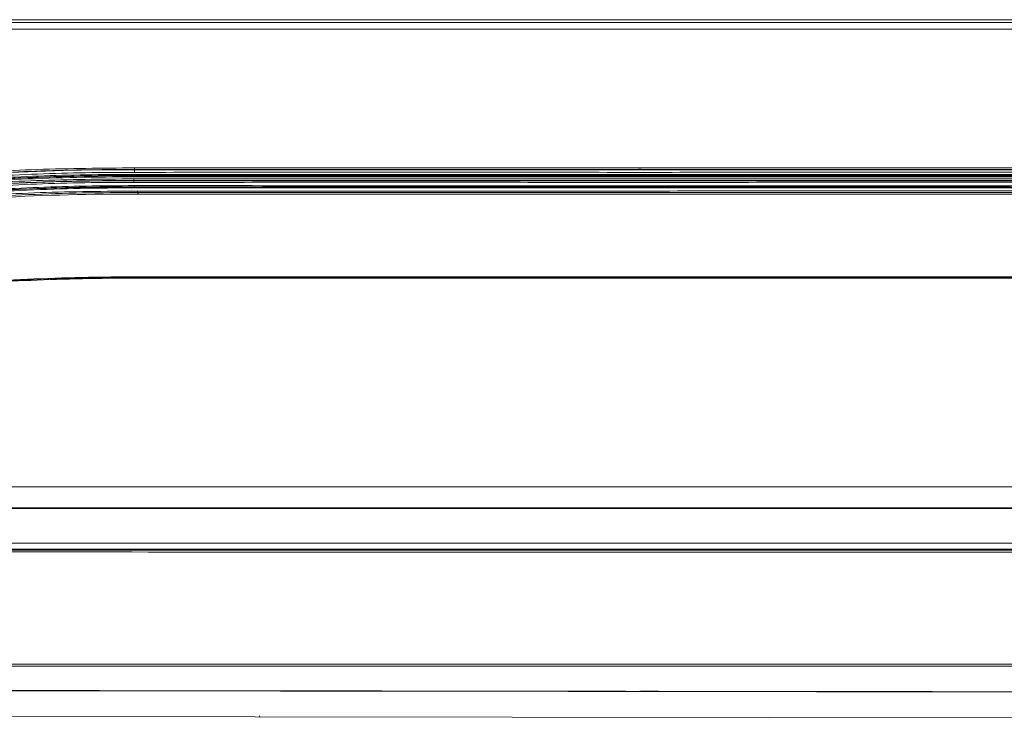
# Model space of a CAD drawing. Extents: x 4615668 to 9294084, y 16339 to 10688993.
# Tile 219 of 256: x 4720907 to 4720927, y 5342598 to 5342612. Entities that reach past the tile are written whole.
import ezdxf

# ---------------------------------------------------------------- set-up
doc = ezdxf.new("R2010")
doc.units = 0
doc.header["$MEASUREMENT"] = 0
doc.layers.add('WM_KLIM_urządzenia', color=3, linetype='Continuous', lineweight=13)
doc.layers.add('Wymiat 100', color=251, linetype='Continuous', lineweight=5)

# ---------------------------------------------------------------- blocks, each defined once
blk = doc.blocks.new('G$C189976BA')
at = {"layer": 'WM_KLIM_urządzenia', "linetype": 'Continuous'}
for p, q in [((63.141, 83.338), (20.205, 83.338)), ((31.534, 80.326), (31.534, 80.321)), ((31.536, 80.328), (41.68, 80.329)), ((41.732, 80.329), (41.68, 80.329)), ((41.69, 80.317), (41.732, 80.317)), ((41.732, 80.316), (51.717, 80.316)), ((31.523, 80.197), (41.673, 80.197)), ((41.673, 80.095), (31.524, 80.095)), ((41.692, 80.197), (41.673, 80.197)), ((51.817, 80.095), (41.673, 80.095)), ((41.692, 80.209), (51.822, 80.209)), ((41.673, 79.98), (31.533, 79.981)), ((51.811, 79.981), (41.673, 79.98)), ((30.886, 78.151), (30.885, 78.161)), ((31.233, 78.154), (31.233, 78.165)), ((41.667, 78.154), (51.75, 78.154)), ((41.667, 73.516), (21.107, 73.516)), ((62.228, 73.516), (41.667, 73.516)), ((29.324, 69.844), (29.324, 69.844)), ((30.504, 69.842), (30.504, 69.842)), ((32.862, 69.839), (32.862, 69.839)), ((34.041, 69.838), (34.041, 69.838)), ((36.4, 69.835), (36.4, 69.835)), ((42.132, 69.828), (42.132, 69.828)), ((42.187, 69.827), (42.186, 69.827)), ((42.209, 69.827), (42.208, 69.826)), ((42.249, 69.826), (42.249, 69.826)), ((43.233, 69.825), (43.233, 69.825)), ((43.275, 69.825), (43.274, 69.825)), ((43.293, 69.826), (43.292, 69.826))]:
    blk.add_line(p, q, dxfattribs=at)
at = {"layer": 'WM_KLIM_urządzenia'}
blk.add_line((26.268, 69.322), (57.162, 69.285), dxfattribs=at)
at = {"layer": 'WM_KLIM_urządzenia', "linetype": 'Continuous'}
for centre, major_axis, ratio, start_param, end_param in [((31.533, 80.006), (0, 0.0263), 0.002424, 3.168131, 4.519793), ((30.886, 78.133), (0.0002, -0.0175), 0.003159, 3.22886, 4.585384), ((31.585, 78.138), (0, -0.0175), 0.00441, 3.22886, 4.584727)]:
    blk.add_ellipse(centre, major_axis=major_axis, ratio=ratio, start_param=start_param, end_param=end_param, dxfattribs=at)
for points, degree, knots in [([(20.215, 83.283), (21.929, 83.283), (23.643, 83.283), (28.321, 83.283), (31.286, 83.283), (35.732, 83.283), (37.214, 83.283), (39.689, 83.283), (40.681, 83.283), (41.673, 83.283)], 3, [0, 0, 0, 0, 0.239623, 0.239623, 0.654069, 0.654069, 0.861292, 0.861292, 1, 1, 1, 1]), ([(41.673, 83.283), (42.971, 83.283), (44.269, 83.283), (49.068, 83.283), (52.569, 83.283), (58.423, 83.283), (60.777, 83.283), (63.131, 83.283)], 3, [0, 0, 0, 0, 0.181467, 0.181467, 0.670913, 0.670913, 1, 1, 1, 1]), ([(41.673, 83.149), (38.097, 83.15), (30.945, 83.151), (23.793, 83.146), (20.217, 83.143)], 3, [0, 0, 0, 0, 0.5, 1, 1, 1, 1]), ([(63.129, 83.143), (59.553, 83.146), (52.401, 83.151), (45.249, 83.15), (41.673, 83.149)], 3, [0, 0, 0, 0, 0.5, 1, 1, 1, 1]), ([(31.536, 80.268), (31.208, 80.267), (30.557, 80.265), (29.586, 80.238), (28.627, 80.193), (27.68, 80.129), (26.746, 80.045), (25.632, 79.921), (24.352, 79.74), (22.923, 79.48), (21.545, 79.175), (20.653, 78.923), (20.213, 78.799)], 3, [0, 0, 0, 0, 0.085759, 0.170502, 0.254263, 0.33708, 0.418989, 0.50003, 0.630578, 0.757286, 0.880354, 1, 1, 1, 1]), ([(20.216, 78.888), (20.465, 78.96), (20.967, 79.105), (21.734, 79.298), (22.517, 79.478), (23.319, 79.64), (24.137, 79.787), (24.973, 79.917), (26.153, 80.075), (27.691, 80.228), (29.597, 80.342), (30.885, 80.352), (31.536, 80.358)], 3, [0, 0, 0, 0, 0.067914, 0.136933, 0.207098, 0.278449, 0.351025, 0.424862, 0.499996, 0.662944, 0.829513, 1, 1, 1, 1]), ([(20.223, 78.853), (22.052, 79.395), (23.931, 79.758), (27.718, 80.224), (29.628, 80.326), (31.536, 80.321)], 3, [0, 0, 0, 0, 0.5, 0.5, 1, 1, 1, 1]), ([(31.536, 80.326), (31.189, 80.325), (30.522, 80.323), (29.557, 80.295), (28.667, 80.253), (27.851, 80.199), (27.11, 80.136), (26.442, 80.069), (25.549, 79.966), (24.407, 79.806), (22.963, 79.546), (21.565, 79.238), (20.647, 78.979), (20.224, 78.86)], 3, [0, 0, 0, 0, 0.090707, 0.174994, 0.252854, 0.324287, 0.389293, 0.447873, 0.50003, 0.625015, 0.750006, 0.884686, 1, 1, 1, 1]), ([(31.536, 80.358), (33.226, 80.359), (36.608, 80.36), (39.99, 80.359), (41.68, 80.358)], 3, [0, 0, 0, 0, 0.5, 1, 1, 1, 1]), ([(41.68, 80.327), (39.99, 80.327), (36.608, 80.328), (33.226, 80.327), (31.536, 80.326)], 3, [0, 0, 0, 0, 0.5, 1, 1, 1, 1]), ([(31.536, 80.321), (32.051, 80.321), (32.566, 80.321), (33.597, 80.322), (34.113, 80.322), (34.876, 80.322), (35.123, 80.322), (35.866, 80.322), (36.36, 80.322), (37.35, 80.322), (37.845, 80.322), (38.835, 80.322), (39.33, 80.322), (40.32, 80.321), (40.814, 80.321), (41.433, 80.321), (41.557, 80.321), (41.68, 80.321)], 3, [0, 0, 0, 0, 0.152427, 0.152427, 0.304854, 0.304854, 0.378028, 0.378028, 0.524374, 0.524374, 0.670721, 0.670721, 0.817067, 0.817067, 0.963414, 0.963414, 1, 1, 1, 1]), ([(31.536, 80.321), (31.536, 80.32), (31.536, 80.314), (31.536, 80.293), (31.536, 80.279), (31.536, 80.268)], 3, [0, 0, 0, 0, 0.5, 0.5, 1, 1, 1, 1]), ([(41.68, 80.268), (39.99, 80.269), (36.608, 80.27), (33.226, 80.269), (31.536, 80.268)], 3, [0, 0, 0, 0, 0.5, 1, 1, 1, 1]), ([(41.732, 80.327), (41.724, 80.327), (41.715, 80.327), (41.698, 80.327), (41.689, 80.327), (41.68, 80.327)], 3, [0, 0, 0, 0, 0.500005, 0.500005, 1, 1, 1, 1]), ([(41.732, 80.358), (43.397, 80.359), (46.725, 80.36), (50.053, 80.359), (51.717, 80.358)], 3, [0, 0, 0, 0, 0.5, 1, 1, 1, 1]), ([(51.717, 80.326), (51.59, 80.326), (51.464, 80.326), (51.086, 80.327), (50.834, 80.327), (50.486, 80.327), (50.39, 80.327), (49.79, 80.327), (49.286, 80.327), (48.277, 80.327), (47.772, 80.327), (47.142, 80.327), (47.016, 80.327), (46.638, 80.327), (46.385, 80.327), (45.881, 80.327), (45.629, 80.327), (44.872, 80.327), (44.368, 80.327), (43.359, 80.327), (42.854, 80.327), (42.144, 80.327), (41.938, 80.327), (41.732, 80.327)], 3, [0, 0, 0, 0, 0.037892, 0.037892, 0.113676, 0.113676, 0.142426, 0.142426, 0.293995, 0.293995, 0.445564, 0.445564, 0.483456, 0.483456, 0.55924, 0.55924, 0.635025, 0.635025, 0.786594, 0.786594, 0.938163, 0.938163, 1, 1, 1, 1]), ([(41.732, 80.321), (41.859, 80.321), (41.985, 80.321), (42.615, 80.321), (43.12, 80.322), (44.633, 80.322), (45.642, 80.322), (46.7, 80.322), (46.749, 80.322), (47.303, 80.322), (47.807, 80.322), (48.816, 80.322), (49.321, 80.322), (50.329, 80.322), (50.834, 80.321), (51.464, 80.321), (51.59, 80.321), (51.717, 80.321)], 3, [0, 0, 0, 0, 0.037892, 0.037892, 0.189461, 0.189461, 0.492598, 0.492598, 0.507397, 0.507397, 0.658967, 0.658967, 0.810537, 0.810537, 0.962107, 0.962107, 1, 1, 1, 1]), ([(51.716, 80.268), (50.052, 80.269), (46.724, 80.27), (43.396, 80.269), (41.732, 80.268)], 3, [0, 0, 0, 0, 0.5, 1, 1, 1, 1]), ([(31.523, 80.207), (29.615, 80.207), (27.704, 80.108), (23.915, 79.64), (22.037, 79.272), (20.207, 78.726)], 3, [0, 0, 0, 0, 0.5, 0.5, 1, 1, 1, 1]), ([(20.209, 78.718), (20.462, 78.791), (20.974, 78.94), (21.755, 79.139), (22.556, 79.323), (23.375, 79.489), (24.213, 79.639), (25.069, 79.771), (25.942, 79.885), (26.833, 79.982), (27.74, 80.061), (28.664, 80.123), (29.603, 80.167), (30.558, 80.194), (31.2, 80.197), (31.523, 80.199)], 3, [0, 0, 0, 0, 0.069162, 0.139594, 0.211311, 0.284325, 0.358645, 0.434273, 0.511204, 0.589431, 0.668956, 0.749781, 0.831903, 0.915314, 1, 1, 1, 1]), ([(20.213, 78.752), (20.47, 78.826), (20.987, 78.975), (21.775, 79.175), (22.579, 79.359), (23.4, 79.524), (24.237, 79.673), (25.091, 79.804), (25.961, 79.917), (26.848, 80.013), (27.751, 80.091), (28.671, 80.153), (29.607, 80.196), (30.559, 80.223), (31.2, 80.227), (31.523, 80.228)], 3, [0, 0, 0, 0, 0.070029, 0.141054, 0.213121, 0.286275, 0.360557, 0.436008, 0.512668, 0.590574, 0.669761, 0.750266, 0.832119, 0.915354, 1, 1, 1, 1]), ([(31.524, 80.067), (31.195, 80.066), (30.542, 80.064), (29.57, 80.036), (28.612, 79.991), (27.667, 79.926), (26.736, 79.842), (25.626, 79.717), (24.35, 79.536), (22.923, 79.274), (21.546, 78.967), (20.653, 78.714), (20.213, 78.589)], 3, [0, 0, 0, 0, 0.086117, 0.17106, 0.254865, 0.337567, 0.419203, 0.499814, 0.630224, 0.75692, 0.880105, 1, 1, 1, 1]), ([(31.523, 80.178), (31.141, 80.176), (30.386, 80.171), (29.265, 80.133), (28.167, 80.072), (27.092, 79.986), (26.041, 79.876), (25.013, 79.741), (24.008, 79.582), (23.026, 79.399), (22.067, 79.191), (21.131, 78.96), (20.519, 78.783), (20.216, 78.696)], 3, [0, 0, 0, 0, 0.099969, 0.197957, 0.294014, 0.388195, 0.480554, 0.571152, 0.660051, 0.747315, 0.833014, 0.917217, 1, 1, 1, 1]), ([(20.216, 78.658), (20.465, 78.73), (20.968, 78.876), (21.735, 79.071), (22.519, 79.251), (23.319, 79.415), (24.137, 79.562), (24.971, 79.693), (26.146, 79.851), (27.679, 80.005), (29.583, 80.119), (30.871, 80.131), (31.524, 80.137)], 3, [0, 0, 0, 0, 0.068118, 0.137282, 0.207534, 0.278915, 0.351463, 0.425217, 0.500213, 0.662448, 0.828946, 1, 1, 1, 1]), ([(20.222, 78.622), (22.05, 79.167), (23.926, 79.532), (27.71, 80.001), (29.618, 80.102), (31.524, 80.099)], 3, [0, 0, 0, 0, 0.5, 0.5, 1, 1, 1, 1]), ([(31.524, 80.105), (31.185, 80.104), (30.487, 80.101), (29.409, 80.069), (28.267, 80.009), (27.063, 79.914), (25.543, 79.75), (23.882, 79.501), (22.259, 79.17), (21.09, 78.881), (20.464, 78.699), (20.224, 78.63)], 3, [0, 0, 0, 0, 0.088745, 0.18311, 0.283081, 0.388649, 0.499816, 0.68417, 0.828977, 0.934249, 1, 1, 1, 1]), ([(31.523, 80.228), (31.54, 80.228), (31.558, 80.228), (31.646, 80.228), (31.716, 80.228), (32.067, 80.228), (32.347, 80.228), (32.917, 80.228), (33.206, 80.228), (34.02, 80.228), (34.546, 80.228), (35.335, 80.228), (35.598, 80.228), (36.386, 80.228), (36.912, 80.228), (37.964, 80.228), (38.489, 80.228), (39.278, 80.228), (39.541, 80.228), (40.329, 80.228), (40.855, 80.228), (41.484, 80.228), (41.588, 80.228), (41.691, 80.228)], 3, [0, 0, 0, 0, 0.005175, 0.005175, 0.025874, 0.025874, 0.10867, 0.10867, 0.193896, 0.193896, 0.349012, 0.349012, 0.42657, 0.42657, 0.581687, 0.581687, 0.736804, 0.736804, 0.814363, 0.814363, 0.96948, 0.96948, 1, 1, 1, 1]), ([(31.523, 80.199), (33.215, 80.199), (36.598, 80.199), (39.981, 80.199), (41.673, 80.199)], 3, [0, 0, 0, 0, 0.5, 1, 1, 1, 1]), ([(41.673, 80.178), (39.981, 80.178), (36.598, 80.178), (33.215, 80.178), (31.523, 80.178)], 3, [0, 0, 0, 0, 0.5, 1, 1, 1, 1]), ([(31.524, 80.136), (33.215, 80.137), (36.598, 80.137), (39.981, 80.137), (41.673, 80.136)], 3, [0, 0, 0, 0, 0.5, 1, 1, 1, 1]), ([(41.673, 80.105), (39.981, 80.105), (36.598, 80.106), (33.215, 80.105), (31.524, 80.105)], 3, [0, 0, 0, 0, 0.5, 1, 1, 1, 1]), ([(41.673, 80.067), (39.981, 80.067), (36.598, 80.068), (33.215, 80.067), (31.524, 80.067)], 3, [0, 0, 0, 0, 0.5, 1, 1, 1, 1]), ([(41.673, 80.136), (43.364, 80.137), (46.745, 80.137), (50.127, 80.137), (51.817, 80.136)], 3, [0, 0, 0, 0, 0.5, 1, 1, 1, 1]), ([(51.817, 80.105), (51.696, 80.105), (51.575, 80.105), (50.968, 80.105), (50.483, 80.105), (49.513, 80.105), (49.028, 80.106), (48.059, 80.106), (47.574, 80.106), (46.604, 80.106), (46.119, 80.106), (45.391, 80.105), (45.149, 80.105), (44.421, 80.105), (43.936, 80.105), (42.858, 80.105), (42.266, 80.105), (41.673, 80.105)], 3, [0, 0, 0, 0, 0.035856, 0.035856, 0.179283, 0.179283, 0.322711, 0.322711, 0.466138, 0.466138, 0.609566, 0.609566, 0.681279, 0.681279, 0.824707, 0.824707, 1, 1, 1, 1]), ([(41.673, 80.098), (41.794, 80.098), (41.915, 80.098), (42.522, 80.099), (43.007, 80.099), (44.462, 80.099), (45.432, 80.099), (46.631, 80.099), (46.86, 80.099), (47.574, 80.099), (48.059, 80.099), (49.028, 80.099), (49.513, 80.099), (50.483, 80.099), (50.968, 80.099), (51.575, 80.098), (51.696, 80.098), (51.817, 80.098)], 3, [0, 0, 0, 0, 0.035857, 0.035857, 0.179284, 0.179284, 0.466139, 0.466139, 0.53386, 0.53386, 0.677288, 0.677288, 0.820715, 0.820715, 0.964143, 0.964143, 1, 1, 1, 1]), ([(51.817, 80.067), (50.126, 80.067), (46.745, 80.068), (43.364, 80.067), (41.673, 80.067)], 3, [0, 0, 0, 0, 0.5, 1, 1, 1, 1]), ([(41.692, 80.228), (41.709, 80.228), (41.727, 80.228), (41.815, 80.228), (41.885, 80.228), (42.236, 80.228), (42.516, 80.228), (43.919, 80.228), (45.042, 80.228), (47.287, 80.228), (48.409, 80.228), (49.638, 80.228), (49.744, 80.228), (50.376, 80.228), (50.902, 80.228), (51.559, 80.228), (51.69, 80.228), (51.821, 80.228)], 3, [0, 0, 0, 0, 0.005195, 0.005195, 0.025973, 0.025973, 0.109085, 0.109085, 0.441533, 0.441533, 0.773981, 0.773981, 0.805389, 0.805389, 0.961078, 0.961078, 1, 1, 1, 1]), ([(51.822, 80.207), (51.69, 80.207), (51.559, 80.207), (50.902, 80.207), (50.376, 80.207), (49.324, 80.207), (48.799, 80.207), (48.01, 80.207), (47.747, 80.207), (46.959, 80.207), (46.433, 80.207), (45.382, 80.207), (44.856, 80.207), (44.067, 80.207), (43.805, 80.207), (43.016, 80.207), (42.49, 80.207), (41.874, 80.207), (41.783, 80.207), (41.692, 80.207)], 3, [0, 0, 0, 0, 0.038922, 0.038922, 0.194612, 0.194612, 0.350302, 0.350302, 0.428146, 0.428146, 0.583836, 0.583836, 0.739526, 0.739526, 0.81737, 0.81737, 0.97306, 0.97306, 1, 1, 1, 1]), ([(41.692, 80.199), (41.823, 80.199), (41.955, 80.199), (42.612, 80.199), (43.137, 80.199), (44.715, 80.199), (45.766, 80.199), (47.869, 80.199), (48.92, 80.199), (50.588, 80.199), (51.205, 80.199), (51.822, 80.199)], 3, [0, 0, 0, 0, 0.038922, 0.038922, 0.194612, 0.194612, 0.505991, 0.505991, 0.81737, 0.81737, 1, 1, 1, 1]), ([(51.822, 80.178), (50.133, 80.178), (46.757, 80.178), (43.38, 80.178), (41.692, 80.178)], 3, [0, 0, 0, 0, 0.5, 1, 1, 1, 1]), ([(13.882, 75.614), (14.072, 75.735), (14.509, 76.012), (15.27, 76.45), (16.284, 76.98), (17.412, 77.493), (19.065, 78.143), (21.113, 78.783), (23.393, 79.287), (25.54, 79.625), (27.524, 79.835), (29.576, 79.957), (30.894, 79.97), (31.534, 79.977)], 3, [0, 0, 0, 0, 0.036654, 0.084178, 0.142909, 0.222707, 0.285779, 0.431913, 0.571404, 0.665552, 0.785522, 0.895854, 1, 1, 1, 1]), ([(13.883, 75.613), (15.508, 76.664), (17.272, 77.496), (21.36, 78.912), (23.707, 79.397), (27.265, 79.813), (28.456, 79.899), (30.246, 79.964), (30.843, 79.975), (31.472, 79.976), (31.503, 79.976), (31.534, 79.976)], 3, [0, 0, 0, 0, 0.314945, 0.314945, 0.703518, 0.703518, 0.897805, 0.897805, 0.994948, 0.994948, 1, 1, 1, 1]), ([(31.534, 79.956), (31.171, 79.954), (30.452, 79.949), (29.385, 79.915), (28.34, 79.86), (27.316, 79.783), (26.314, 79.684), (25.334, 79.563), (24.375, 79.421), (23.439, 79.256), (22.524, 79.07), (21.63, 78.862), (20.759, 78.632), (19.909, 78.38), (19.081, 78.107), (18.274, 77.812), (17.49, 77.495), (16.727, 77.158), (15.986, 76.799), (15.268, 76.419), (14.57, 76.021), (14.12, 75.736), (13.896, 75.594)], 3, [0, 0, 0, 0, 0.059088, 0.117022, 0.173828, 0.229534, 0.28417, 0.337767, 0.390356, 0.441973, 0.492652, 0.542431, 0.59135, 0.639449, 0.686769, 0.733353, 0.779249, 0.824501, 0.869156, 0.913259, 0.956858, 1, 1, 1, 1]), ([(13.957, 75.563), (14.16, 75.691), (14.566, 75.947), (15.195, 76.309), (15.84, 76.655), (16.504, 76.984), (17.185, 77.296), (17.885, 77.59), (18.602, 77.867), (19.337, 78.127), (20.09, 78.369), (20.861, 78.594), (21.65, 78.8), (22.744, 79.057), (24.164, 79.332), (25.928, 79.587), (27.759, 79.766), (29.656, 79.876), (30.943, 79.887), (31.597, 79.892)], 3, [0, 0, 0, 0, 0.038972, 0.07832, 0.118078, 0.158281, 0.198965, 0.240162, 0.281908, 0.324234, 0.367177, 0.410766, 0.455034, 0.50001, 0.593842, 0.690557, 0.790363, 0.893452, 1, 1, 1, 1]), ([(31.598, 79.862), (31.228, 79.861), (30.497, 79.858), (29.411, 79.824), (28.348, 79.769), (27.307, 79.69), (26.29, 79.588), (25.297, 79.465), (24.328, 79.319), (23.384, 79.151), (22.032, 78.874), (20.244, 78.414), (18.105, 77.678), (16.266, 76.859), (14.915, 76.131), (14.231, 75.702), (13.972, 75.539)], 3, [0, 0, 0, 0, 0.060206, 0.119248, 0.177128, 0.233845, 0.2894, 0.343796, 0.397035, 0.449121, 0.500059, 0.62217, 0.750013, 0.868347, 0.950148, 1, 1, 1, 1]), ([(31.533, 79.979), (31.163, 79.977), (30.418, 79.973), (29.289, 79.936), (28.143, 79.872), (26.982, 79.778), (25.774, 79.647), (24.438, 79.46), (23.022, 79.204), (21.579, 78.882), (20.66, 78.619), (20.207, 78.49)], 3, [0, 0, 0, 0, 0.096686, 0.195189, 0.295348, 0.397011, 0.500036, 0.613237, 0.750002, 0.876609, 1, 1, 1, 1]), ([(20.213, 78.516), (20.469, 78.591), (20.985, 78.741), (21.772, 78.942), (22.575, 79.126), (23.395, 79.293), (24.233, 79.442), (25.087, 79.574), (25.958, 79.688), (26.846, 79.785), (27.75, 79.863), (28.672, 79.925), (29.611, 79.968), (30.566, 79.996), (31.209, 79.999), (31.533, 80.001)], 3, [0, 0, 0, 0, 0.069828, 0.140682, 0.212611, 0.285658, 0.359867, 0.43528, 0.511936, 0.589873, 0.669128, 0.749736, 0.831729, 0.915141, 1, 1, 1, 1]), ([(31.533, 80.001), (31.551, 80.001), (31.568, 80.001), (32.709, 80.001), (33.832, 80), (37.195, 80), (39.434, 80), (41.673, 80)], 3, [0, 0, 0, 0, 0.005189, 0.005189, 0.337528, 0.337528, 1, 1, 1, 1]), ([(41.673, 79.979), (39.434, 79.979), (37.195, 79.979), (33.815, 79.979), (32.674, 79.979), (31.533, 79.979)], 3, [0, 0, 0, 0, 0.66247, 0.66247, 1, 1, 1, 1]), ([(31.534, 79.977), (33.803, 79.977), (36.6, 79.977), (38.429, 79.977), (41.666, 79.977), (44.452, 79.977), (46.732, 79.977), (49.102, 79.977), (51.798, 79.977)], 2, [0, 0, 0, 0.25, 0.25, 0.5, 0.5, 0.75, 0.75, 1, 1, 1]), ([(51.798, 79.956), (48.421, 79.955), (45.043, 79.956), (38.288, 79.956), (34.911, 79.956), (31.534, 79.956)], 3, [0, 0, 0, 0, 0.5, 0.5, 1, 1, 1, 1]), ([(41.673, 80), (41.691, 80), (41.708, 80), (41.796, 80), (41.866, 80), (42.217, 80), (42.497, 80), (43.901, 80), (45.023, 80), (48.034, 80), (49.923, 80), (51.811, 80.001)], 3, [0, 0, 0, 0, 0.00519, 0.00519, 0.02595, 0.02595, 0.10899, 0.10899, 0.441152, 0.441152, 1, 1, 1, 1]), ([(51.811, 79.979), (49.61, 79.979), (47.409, 79.979), (44.029, 79.979), (42.851, 79.979), (41.673, 79.979)], 3, [0, 0, 0, 0, 0.651402, 0.651402, 1, 1, 1, 1]), ([(41.673, 79.892), (43.356, 79.894), (45.461, 79.896), (47.986, 79.894), (49.249, 79.893), (50.511, 79.894), (51.353, 79.895), (51.774, 79.895)], 3, [0, 0, 0, 0, 0.5, 0.625, 0.75, 0.875, 1, 1, 1, 1]), ([(51.774, 79.864), (50.511, 79.864), (49.249, 79.863), (48.909, 79.863), (48.239, 79.863), (47.832, 79.863), (46.724, 79.863), (45.681, 79.863), (44.198, 79.862), (42.936, 79.862), (41.673, 79.862)], 2, [0, 0, 0, 0.25, 0.25, 0.35, 0.35, 0.5, 0.5, 0.75, 0.75, 1, 1, 1]), ([(10.753, 72.963), (11.428, 73.615), (12.145, 74.224), (13.656, 75.339), (14.449, 75.844), (16.916, 77.203), (18.672, 77.9), (22.277, 78.948), (24.129, 79.298), (27.858, 79.742), (29.737, 79.836), (31.615, 79.831)], 3, [0, 0, 0, 0, 0.125, 0.125, 0.25, 0.25, 0.5, 0.5, 0.75, 0.75, 1, 1, 1, 1]), ([(41.673, 79.83), (44.108, 79.831), (46.543, 79.832), (49.9, 79.831), (50.823, 79.831), (51.745, 79.83)], 3, [0, 0, 0, 0, 0.725208, 0.725208, 1, 1, 1, 1]), ([(22.218, 77.142), (23.461, 77.444), (24.802, 77.685), (27.675, 78.027), (29.219, 78.128), (30.886, 78.151)], 3, [0, 0, 0, 0, 0.5, 0.5, 1, 1, 1, 1]), ([(30.886, 78.135), (30.536, 78.129), (29.843, 78.115), (28.815, 78.067), (27.809, 77.999), (26.824, 77.909), (25.861, 77.797), (24.92, 77.664), (24.001, 77.508), (23.102, 77.333), (22.514, 77.195), (22.222, 77.127)], 3, [0, 0, 0, 0, 0.120087, 0.237782, 0.353143, 0.466231, 0.577111, 0.685852, 0.792528, 0.897216, 1, 1, 1, 1]), ([(31.585, 78.166), (31.74, 78.166), (31.896, 78.166), (32.673, 78.166), (33.295, 78.166), (34.227, 78.166), (34.538, 78.166), (35.16, 78.166), (35.471, 78.166), (36.404, 78.166), (37.025, 78.166), (37.958, 78.166), (38.269, 78.166), (38.891, 78.166), (39.202, 78.166), (40.231, 78.166), (40.949, 78.166), (41.667, 78.166)], 3, [0, 0, 0, 0, 0.046252, 0.046252, 0.231259, 0.231259, 0.323763, 0.323763, 0.416267, 0.416267, 0.601274, 0.601274, 0.693778, 0.693778, 0.786282, 0.786282, 1, 1, 1, 1]), ([(31.585, 78.155), (31.74, 78.155), (31.896, 78.155), (32.673, 78.155), (33.295, 78.155), (34.227, 78.155), (34.538, 78.155), (35.16, 78.155), (35.471, 78.155), (36.404, 78.155), (37.025, 78.155), (37.958, 78.155), (38.269, 78.155), (38.891, 78.155), (39.202, 78.155), (40.231, 78.155), (40.949, 78.155), (41.667, 78.155)], 3, [0, 0, 0, 0, 0.046252, 0.046252, 0.23126, 0.23126, 0.323764, 0.323764, 0.416268, 0.416268, 0.601276, 0.601276, 0.69378, 0.69378, 0.786283, 0.786283, 1, 1, 1, 1]), ([(41.667, 78.14), (39.984, 78.14), (36.623, 78.14), (33.262, 78.14), (31.585, 78.14)], 3, [0, 0, 0, 0, 0.500987, 1, 1, 1, 1]), ([(51.75, 78.166), (51.608, 78.166), (51.466, 78.166), (50.756, 78.166), (50.187, 78.166), (49.335, 78.166), (49.051, 78.166), (48.198, 78.166), (47.63, 78.166), (46.778, 78.166), (46.494, 78.166), (45.641, 78.166), (45.073, 78.166), (44.221, 78.166), (43.937, 78.166), (42.991, 78.166), (42.329, 78.166), (41.667, 78.166)], 3, [0, 0, 0, 0, 0.042269, 0.042269, 0.211346, 0.211346, 0.295884, 0.295884, 0.46496, 0.46496, 0.549498, 0.549498, 0.718575, 0.718575, 0.803113, 0.803113, 1, 1, 1, 1]), ([(41.667, 78.155), (43.348, 78.155), (45.869, 78.155), (49.229, 78.155), (50.91, 78.155), (51.75, 78.155)], 3, [0, 0, 0, 0, 0.5, 0.75, 1, 1, 1, 1]), ([(51.75, 78.14), (50.073, 78.14), (46.712, 78.14), (43.351, 78.14), (41.667, 78.14)], 3, [0, 0, 0, 0, 0.499015, 1, 1, 1, 1]), ([(21.107, 73.521), (21.297, 73.521), (21.488, 73.521), (22.44, 73.521), (23.202, 73.521), (24.726, 73.521), (25.488, 73.521), (27.774, 73.521), (29.298, 73.521), (31.584, 73.521), (32.346, 73.521), (33.87, 73.521), (34.632, 73.521), (36.156, 73.521), (36.918, 73.521), (39.009, 73.521), (40.338, 73.521), (41.667, 73.521)], 3, [0, 0, 0, 0, 0.027795, 0.027795, 0.138975, 0.138975, 0.250155, 0.250155, 0.472516, 0.472516, 0.583695, 0.583695, 0.694875, 0.694875, 0.806054, 0.806054, 1, 1, 1, 1]), ([(41.667, 73.515), (40.338, 73.515), (39.009, 73.515), (36.918, 73.515), (36.156, 73.515), (34.632, 73.515), (33.87, 73.515), (32.346, 73.515), (31.584, 73.515), (29.298, 73.515), (27.774, 73.515), (25.488, 73.515), (24.726, 73.515), (23.202, 73.515), (22.44, 73.515), (21.488, 73.515), (21.298, 73.515), (21.107, 73.515)], 3, [0, 0, 0, 0, 0.193946, 0.193946, 0.305126, 0.305126, 0.416306, 0.416306, 0.527485, 0.527485, 0.749846, 0.749846, 0.861025, 0.861025, 0.972205, 0.972205, 1, 1, 1, 1]), ([(41.667, 73.521), (42.997, 73.521), (44.326, 73.521), (46.417, 73.521), (47.179, 73.521), (48.703, 73.521), (49.465, 73.521), (50.989, 73.521), (51.751, 73.521), (54.037, 73.521), (55.561, 73.521), (57.847, 73.521), (58.609, 73.521), (60.133, 73.521), (60.895, 73.521), (61.847, 73.521), (62.037, 73.521), (62.228, 73.521)], 3, [0, 0, 0, 0, 0.193946, 0.193946, 0.305125, 0.305125, 0.416305, 0.416305, 0.527484, 0.527484, 0.749845, 0.749845, 0.861025, 0.861025, 0.972205, 0.972205, 1, 1, 1, 1]), ([(62.228, 73.515), (62.037, 73.515), (61.847, 73.515), (60.894, 73.515), (60.133, 73.515), (58.609, 73.515), (57.847, 73.515), (55.561, 73.515), (54.037, 73.515), (51.751, 73.515), (50.989, 73.515), (49.465, 73.515), (48.703, 73.515), (47.179, 73.515), (46.417, 73.515), (44.326, 73.515), (42.997, 73.515), (41.667, 73.515)], 3, [0, 0, 0, 0, 0.027795, 0.027795, 0.138975, 0.138975, 0.250154, 0.250154, 0.472515, 0.472515, 0.583694, 0.583694, 0.694874, 0.694874, 0.806054, 0.806054, 1, 1, 1, 1]), ([(20.639, 72.681), (21.829, 72.679), (23.02, 72.677), (28.07, 72.671), (31.928, 72.669), (37.749, 72.667), (39.711, 72.667), (41.673, 72.667)], 3, [0, 0, 0, 0, 0.169849, 0.169849, 0.720187, 0.720187, 1, 1, 1, 1]), ([(62.706, 72.681), (61.515, 72.679), (60.325, 72.677), (55.276, 72.671), (51.417, 72.669), (45.597, 72.667), (43.635, 72.667), (41.673, 72.667)], 3, [0, 0, 0, 0, 0.169791, 0.169791, 0.720167, 0.720167, 1, 1, 1, 1]), ([(41.673, 70.374), (38.964, 70.374), (36.255, 70.374), (32.191, 70.374), (30.837, 70.374), (28.805, 70.374), (28.128, 70.374), (27.112, 70.374), (26.773, 70.374), (26.096, 70.374), (25.757, 70.37), (25.421, 70.35)], 3, [0, 0, 0, 0, 0.5, 0.5, 0.75, 0.75, 0.875, 0.875, 0.9375, 0.9375, 1, 1, 1, 1]), ([(41.673, 70.374), (42.572, 70.374), (45.281, 70.374), (49.345, 70.374), (53.186, 70.374), (55.557, 70.374), (56.742, 70.374), (57.419, 70.374), (57.756, 70.358), (57.925, 70.35)], 3, [0, 0, 0, 0, 0.166007, 0.500039, 0.750063, 0.875076, 0.937582, 0.968832, 1, 1, 1, 1]), ([(25.423, 70.31), (25.758, 70.33), (26.096, 70.334), (26.773, 70.334), (27.112, 70.333), (28.128, 70.333), (28.805, 70.333), (30.837, 70.334), (32.191, 70.334), (36.255, 70.334), (38.964, 70.333), (41.673, 70.333)], 3, [0, 0, 0, 0, 0.0625, 0.0625, 0.125, 0.125, 0.25, 0.25, 0.5, 0.5, 1, 1, 1, 1]), ([(57.923, 70.31), (57.585, 70.33), (57.246, 70.333), (56.569, 70.334), (56.23, 70.333), (55.215, 70.333), (54.538, 70.333), (52.506, 70.334), (48.444, 70.334), (44.381, 70.333), (41.673, 70.333)], 3, [0, 0, 0, 0, 0.0625, 0.0625, 0.125, 0.125, 0.25, 0.25, 0.5, 1, 1, 1, 1]), ([(29.324, 69.844), (29.128, 69.844), (28.931, 69.844), (27.913, 69.845), (27.091, 69.846), (26.27, 69.847)], 3, [0, 0, 0, 0, 0.193026, 0.193026, 1, 1, 1, 1]), ([(30.504, 69.842), (30.307, 69.842), (30.111, 69.843), (29.717, 69.843), (29.521, 69.843), (29.324, 69.844)], 3, [0, 0, 0, 0, 0.499993, 0.499993, 1, 1, 1, 1]), ([(32.862, 69.839), (32.666, 69.84), (32.469, 69.84), (31.978, 69.84), (31.683, 69.841), (31.093, 69.841), (30.798, 69.842), (30.504, 69.842)], 3, [0, 0, 0, 0, 0.249997, 0.249997, 0.624998, 0.624998, 1, 1, 1, 1]), ([(34.041, 69.838), (33.845, 69.838), (33.648, 69.838), (33.354, 69.839), (33.255, 69.839), (33.059, 69.839), (32.96, 69.839), (32.862, 69.839)], 3, [0, 0, 0, 0, 0.499994, 0.499994, 0.749997, 0.749997, 1, 1, 1, 1]), ([(36.4, 69.835), (36.204, 69.835), (36.007, 69.836), (35.516, 69.836), (35.221, 69.836), (34.631, 69.837), (34.336, 69.838), (34.041, 69.838)], 3, [0, 0, 0, 0, 0.249997, 0.249997, 0.624998, 0.624998, 1, 1, 1, 1]), ([(38.759, 69.832), (38.562, 69.832), (38.366, 69.833), (37.874, 69.833), (37.579, 69.834), (36.99, 69.834), (36.695, 69.835), (36.4, 69.835)], 3, [0, 0, 0, 0, 0.249997, 0.249997, 0.624999, 0.624999, 1, 1, 1, 1]), ([(41.415, 69.829), (41.397, 69.829), (41.38, 69.829), (41.292, 69.829), (41.222, 69.829), (41.14, 69.829), (41.129, 69.829), (40.921, 69.83), (40.724, 69.83), (39.938, 69.831), (39.348, 69.832), (38.759, 69.832)], 3, [0, 0, 0, 0, 0.01981, 0.01981, 0.099049, 0.099049, 0.11204, 0.11204, 0.334028, 0.334028, 1, 1, 1, 1]), ([(43.233, 69.825), (43.079, 69.825), (42.924, 69.825), (42.597, 69.825), (42.423, 69.826), (42.249, 69.826)], 3, [0, 0, 0, 0, 0.469977, 0.469977, 1, 1, 1, 1]), ([(43.275, 69.825), (43.274, 69.825), (43.272, 69.825), (43.258, 69.825), (43.245, 69.825), (43.233, 69.825)], 3, [0, 0, 0, 0, 0.118256, 0.118256, 1, 1, 1, 1]), ([(43.349, 69.827), (43.333, 69.827), (43.316, 69.827), (43.298, 69.826), (43.296, 69.826), (43.293, 69.826)], 3, [0, 0, 0, 0, 0.881902, 0.881902, 1, 1, 1, 1]), ([(49.273, 69.82), (48.674, 69.82), (48.075, 69.821), (47.168, 69.822), (46.86, 69.823), (46.398, 69.823), (46.244, 69.823), (45.564, 69.824), (45.039, 69.825), (44.359, 69.826), (44.205, 69.826), (43.817, 69.826), (43.583, 69.826), (43.349, 69.827)], 3, [0, 0, 0, 0, 0.303371, 0.303371, 0.459375, 0.459375, 0.537378, 0.537378, 0.803541, 0.803541, 0.881543, 0.881543, 1, 1, 1, 1])]:
    blk.add_open_spline(points, degree=degree, knots=knots, dxfattribs=at)
for points, weights, degree in [([(31.536, 80.326), (31.536, 80.329), (31.536, 80.358)], [1, 0.662530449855, 1], 2), ([(31.523, 80.207), (31.523, 80.209), (31.523, 80.228)], [1, 0.802339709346, 1], 2), ([(31.523, 80.178), (31.523, 80.197), (31.523, 80.199)], [0.999979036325, 0.801134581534, 1], 2), ([(31.524, 80.105), (31.524, 80.108), (31.524, 80.136)], [0.999591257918, 0.668916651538, 0.996277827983], 2), ([(31.524, 80.067), (31.524, 80.096), (31.524, 80.099)], [1, 0.667659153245, 1], 2), ([(34.053, 69.318), (34.053, 69.324), (34.053, 69.33), (34.053, 69.335)], [0.995918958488, 0.991582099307, 0.987347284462, 0.983214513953], 3)]:
    blk.add_rational_spline(points, weights, degree=degree, dxfattribs=at)
for points, degree in [([(31.536, 80.321), (31.536, 80.326)], 1), ([(41.68, 80.358), (41.698, 80.358), (41.715, 80.358), (41.732, 80.358)], 3), ([(41.68, 80.321), (41.684, 80.321), (41.687, 80.321), (41.69, 80.321)], 3), ([(41.69, 80.268), (41.687, 80.268), (41.684, 80.268), (41.68, 80.268)], 3), ([(41.69, 80.321), (41.704, 80.321), (41.718, 80.321), (41.732, 80.321)], 3), ([(41.732, 80.268), (41.718, 80.268), (41.704, 80.268), (41.69, 80.268)], 3), ([(41.732, 80.358), (41.732, 80.358), (41.732, 80.358), (41.732, 80.358)], 3), ([(41.732, 80.268), (41.732, 80.268), (41.732, 80.268), (41.732, 80.268)], 3), ([(41.691, 80.207), (38.302, 80.207), (34.912, 80.207), (31.523, 80.207)], 3), ([(31.523, 80.199), (31.523, 80.207)], 1), ([(31.524, 80.105), (31.524, 80.098)], 1), ([(31.524, 80.098), (34.907, 80.1), (38.29, 80.099), (41.673, 80.098)], 3), ([(41.673, 80.199), (41.679, 80.199), (41.686, 80.199), (41.692, 80.199)], 3), ([(41.692, 80.178), (41.686, 80.178), (41.679, 80.178), (41.673, 80.178)], 3), ([(41.691, 80.228), (41.691, 80.228), (41.692, 80.228), (41.692, 80.228)], 3), ([(41.692, 80.207), (41.692, 80.207), (41.691, 80.207), (41.691, 80.207)], 3), ([(31.533, 79.979), (31.533, 79.979), (31.533, 79.978), (31.534, 79.977)], 3), ([(31.534, 79.977), (31.534, 79.977), (31.534, 79.966), (31.534, 79.956)], 3), ([(31.597, 79.892), (34.956, 79.892), (38.314, 79.892), (41.673, 79.892)], 3), ([(31.597, 79.862), (31.597, 79.865), (31.597, 79.88), (31.597, 79.892)], 3), ([(41.673, 79.862), (38.315, 79.862), (34.956, 79.863), (31.598, 79.862)], 3), ([(31.598, 79.862), (31.615, 79.83)], 1), ([(31.615, 79.83), (34.967, 79.831), (38.32, 79.831), (41.673, 79.83)], 3), ([(22.216, 77.152), (25.049, 77.84), (27.97, 78.122), (30.885, 78.161)], 3), ([(30.885, 78.161), (31.116, 78.164), (31.35, 78.166), (31.585, 78.166)], 3), ([(31.585, 78.153), (31.352, 78.152), (31.119, 78.15), (30.885, 78.148)], 3), ([(30.886, 78.151), (31.119, 78.154), (31.352, 78.155), (31.585, 78.155)], 3), ([(31.585, 78.14), (31.352, 78.14), (31.119, 78.139), (30.886, 78.135)], 3), ([(31.585, 78.166), (31.585, 78.155)], 1), ([(41.667, 73.942), (34.677, 73.942), (27.686, 73.942), (20.696, 73.942)], 3), ([(41.667, 73.942), (48.658, 73.943), (55.649, 73.943), (62.639, 73.942)], 3), ([(41.667, 73.503), (34.814, 73.503), (27.96, 73.503), (21.107, 73.503)], 3), ([(41.667, 73.503), (48.521, 73.503), (55.375, 73.503), (62.228, 73.503)], 3), ([(20.729, 72.81), (27.709, 72.81), (34.691, 72.81), (41.673, 72.81)], 3), ([(62.617, 72.81), (55.637, 72.81), (48.655, 72.81), (41.673, 72.81)], 3), ([(41.673, 72.628), (34.661, 72.628), (27.649, 72.632), (20.638, 72.642)], 3), ([(41.673, 72.685), (34.661, 72.685), (27.649, 72.688), (20.639, 72.699)], 3), ([(20.639, 72.684), (27.649, 72.673), (34.661, 72.67), (41.673, 72.67)], 3), ([(62.705, 72.699), (55.695, 72.688), (48.684, 72.685), (41.673, 72.685)], 3), ([(41.673, 72.67), (48.684, 72.67), (55.695, 72.673), (62.705, 72.684)], 3), ([(62.706, 72.642), (55.696, 72.632), (48.684, 72.628), (41.673, 72.628)], 3), ([(26.27, 69.844), (31.416, 69.838), (36.561, 69.832), (41.707, 69.826)], 3), ([(30.504, 69.842), (29.914, 69.843), (29.324, 69.844)], 2), ([(31.387, 69.841), (30.504, 69.842)], 1), ([(34.041, 69.838), (33.452, 69.839), (32.862, 69.839)], 2), ([(34.924, 69.837), (34.041, 69.838)], 1), ([(36.4, 69.835), (35.884, 69.836)], 1), ([(37.282, 69.834), (36.4, 69.835)], 1), ([(38.759, 69.832), (38.243, 69.833)], 1), ([(42.132, 69.828), (41.99, 69.828), (41.849, 69.829), (41.707, 69.829)], 3), ([(41.715, 69.826), (44.235, 69.823), (46.754, 69.819), (49.273, 69.816)], 3), ([(42.132, 69.828), (41.934, 69.829), (41.736, 69.829)], 2), ([(42.186, 69.827), (42.169, 69.828), (42.15, 69.828), (42.132, 69.828)], 3), ([(42.208, 69.826), (42.201, 69.827), (42.193, 69.827), (42.186, 69.827)], 3), ([(42.209, 69.827), (42.198, 69.827), (42.187, 69.827)], 2), ([(42.249, 69.826), (42.235, 69.826), (42.221, 69.826), (42.208, 69.826)], 3), ([(43.233, 69.825), (42.741, 69.825), (42.249, 69.826)], 2), ([(43.292, 69.826), (43.283, 69.826), (43.274, 69.825)], 2), ([(43.293, 69.826), (43.287, 69.826), (43.281, 69.825), (43.275, 69.825)], 3)]:
    blk.add_open_spline(points, degree=degree, dxfattribs=at)
blk = doc.blocks.new('G$CD8D7E6ED')
at = {"layer": 'WM_KLIM_urządzenia', "color": 7, "ltscale": 3, "xscale": 0.9960361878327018, "yscale": 0.9960361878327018, "zscale": 0.9960361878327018}
blk.add_blockref('G$C189976BA', (0, 305.737), dxfattribs=at)

msp = doc.modelspace()

# ---------------------------------------------------------------- block references
at = {"layer": 'Wymiat 100', "color": 5, "lineweight": 0, "ltscale": 40}
msp.add_blockref('G$CD8D7E6ED', (4720878.122, 5342222.905), dxfattribs=at)

doc.saveas('drawing.dxf')
